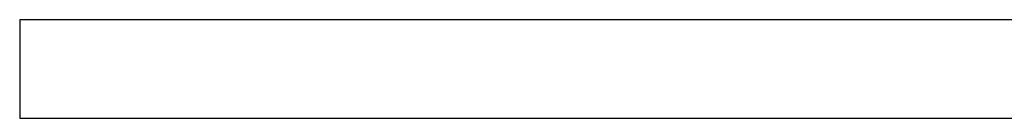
# Model space of a CAD drawing. Header units: metres. Extents: x 397.7 to 427.5, y 12.7 to 28.4.
# Tile 49 of 89: x 406.415 to 407.417, y 25.829 to 25.929. Entities that reach past the tile are written whole.
import ezdxf

# ---------------------------------------------------------------- set-up
doc = ezdxf.new("R2010")
doc.units = ezdxf.units.M
doc.layers.add('A-WALL-____-MCUT', color=7, linetype='Continuous', lineweight=25)
doc.layers.add('A-WALL-____-OTLN', color=7, linetype='Continuous', lineweight=25)

# ---------------------------------------------------------------- blocks, each defined once
blk = doc.blocks.new('Family - Evans P4-153798-07_ENLLUMENAT_P4')
at = {"layer": 'A-WALL-____-MCUT', "color": 253, "true_color": 0xaaaaaa}
for p, q in [((2.6418, 0.1), (0, 0.1)), ((0, 0.1), (0, 0)), ((0, 0), (2.6418, 0))]:
    blk.add_line(p, q, dxfattribs=at)
at = {"layer": 'A-WALL-____-OTLN', "color": 253, "true_color": 0xaaaaaa}
for p, q in [((2.6418, 0.1), (0, 0.1)), ((0, 0.1), (0, 0)), ((0, 0), (2.6418, 0))]:
    blk.add_line(p, q, dxfattribs=at)
at = {"layer": 'A-WALL-____-OTLN', "color": 253, "lineweight": 18, "true_color": 0xaaaaaa}
blk.add_line((0, 0), (2.6418, 0), dxfattribs=at)
blk = doc.blocks.new('LONDR55-XX_ZZ-ARQ-CAA-M3D-Londres55_ifc-1-07_ENLLUMENAT_P4')
at = {"layer": 'A-WALL-____-OTLN', "color": 253, "lineweight": 18, "true_color": 0xaaaaaa}
blk.add_blockref('Family - Evans P4-153798-07_ENLLUMENAT_P4', (406.4152, 25.8295), dxfattribs=at)

msp = doc.modelspace()

# ---------------------------------------------------------------- block references
at = {"lineweight": 5}
msp.add_blockref('LONDR55-XX_ZZ-ARQ-CAA-M3D-Londres55_ifc-1-07_ENLLUMENAT_P4', (0, 0), dxfattribs=at)

doc.saveas('drawing.dxf')
